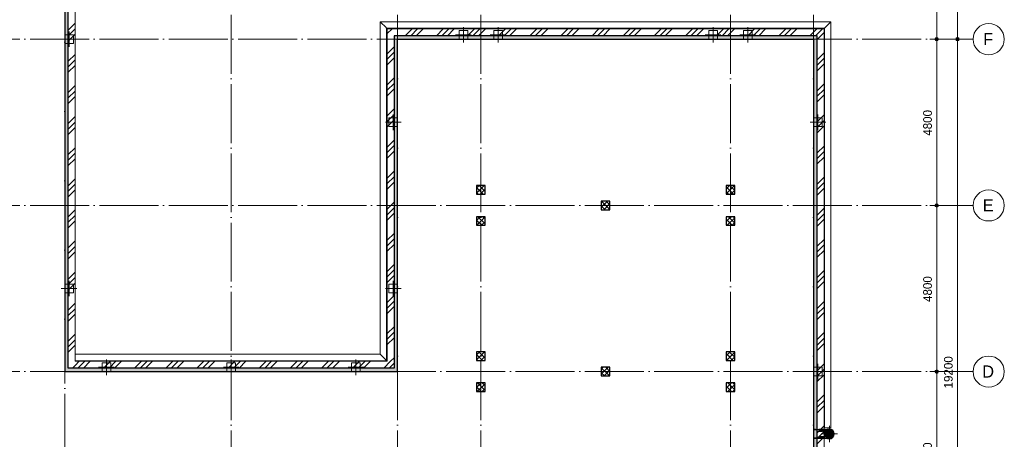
# Model space of a CAD drawing. Header units: millimetres. Extents: x -2900 to 56100, y -900 to 49332.
# Tile 7 of 8: x 27700 to 56100, y 17445 to 29564. Entities that reach past the tile are written whole.
import ezdxf

# ---------------------------------------------------------------- set-up
doc = ezdxf.new("R2010")
doc.units = ezdxf.units.MM
for name, pattern in [('WSP_hartlijn', [800, 500, -100, 100, -100]), ('WSP_hhidden', [250, 150, -100]), ('WSP_stramienlijn', [2000, 1700, -150, 0, -150])]:
    doc.linetypes.add(name, pattern=pattern)
for name, color, linetype, lineweight in [('00_algemeen - hartlijn', 7, 'Continuous', 13), ('00_algemeen - hhidden - 0_13mm', 7, 'WSP_hhidden', 13), ('00_maatvoering', 8, 'Continuous', 13), ('00_maatvoering-100', 8, 'Continuous', 13), ('07_stramien', 4, 'Continuous', 13), ('16_funderingsconstructies', 2, 'Continuous', 18), ('16_funderingsconstructies - voeten en balken -cut-', 3, 'Continuous', 25), ('17_paalfunderingen - beton -cut-', 3, 'Continuous', 25), ('17_paalfunderingen - prefab -cut-', 3, 'Continuous', 25), ('28_hoofddraagconstructies - kolommen en liggers', 1, 'Continuous', 13), ('28_hoofddraagconstructies - kolommen en liggers - staal', 1, 'Continuous', 13)]:
    doc.layers.add(name, color=color, linetype=linetype, lineweight=lineweight)
doc.layers.add('16_funderingsconstructies - voeten en balken', color=2, linetype='Continuous')
doc.styles.add('Revittext', font='txt', dxfattribs={"height": 350})
doc.styles.add('Revittext_1', font='txt', dxfattribs={"height": 250})
doc.dimstyles.new('WSP_25_-_transparant', dxfattribs={"dimscale": 304.8, "dimtxt": 252.223969, "dimasz": 1.312336, "dimexe": 0.656168, "dimexo": 0.0625, "dimgap": 0.213255, "dimtad": 1, "dimdec": 0, "dimzin": 0, "dimdsep": 46, "dimtxsty": 'Revittext_1', "dimblk1": 'DOTSMALL', "dimblk2": 'DOTSMALL', "dimsah": 1, "dimcen": 0.09, "dimdle": 0.656168, "dimazin": 0, "dimtfac": 1, "dimtdec": 4, "dimtix": 1, "dimtmove": 0, "dimatfit": 3, "dimfxl": 0.656168, "dimfxlon": 1, "dimtvp": 1, "dimtolj": 1, "dimtzin": 0, "dimarcsym": 2})
pattern_1 = [(45, (0, 0), (-449.013, 449.013), []), (45, (158.75, 0), (0, 898.0256), []), (45, (-158.75, 0), (0, 898.0256), [])]

# ---------------------------------------------------------------- blocks, each defined once
blk = doc.blocks.new('28_WSP_SF_staal - HFL v21-0 - Lequ 200x200x16 - S235-1357829-fundering - plot - 100')
at = {"layer": '00_algemeen - hhidden - 0_13mm'}
blk.add_line((-5778.5, -39.2), (5762.5, -39.2), dxfattribs=at)
blk = doc.blocks.new('28_WSP_SF_staal - HFL v21-0 - Lequ 200x200x16 - S235-1384382-fundering - plot - 100')
at = {"layer": '00_algemeen - hhidden - 0_13mm'}
blk.add_line((-4484, 39.2), (4500, 39.2), dxfattribs=at)
blk = doc.blocks.new('28_WSP_SF_staal - HFL v21-0 - Lequ 200x200x16 - S235-1217671-fundering - plot - 100')
at = {"layer": '00_algemeen - hhidden - 0_13mm'}
blk.add_line((-4784, -39.2), (4816, -39.2), dxfattribs=at)
blk = doc.blocks.new('28_WSP_SF_staal - HFL v21-0 - Lequ 200x200x16 - S235-1217631-fundering - plot - 100')
at = {"layer": '00_algemeen - hhidden - 0_13mm'}
blk.add_line((-6316, 39.2), (6316, 39.2), dxfattribs=at)
blk = doc.blocks.new('17_WSP_FD_beton - fundatiepaal v21-1 - ø273_285 _stalen buis_ met kopmoment-1364903-fundering - plot - 100')
at = {"layer": '16_funderingsconstructies'}
blk.add_hatch(color=256, dxfattribs=at).paths.add_polyline_path([(-136, 0), (-131, -38), (-115, -74), (-89, -103), (-57, -124), (-19, -135), (19, -135), (57, -124), (89, -103), (115, -74), (131, -38), (137, 0), (130, 41), (115, 74), (89, 103), (57, 124), (19, 135), (-19, 135), (-57, 124), (-89, 103), (-115, 74), (-131, 38)])
at = {"layer": '00_algemeen - hartlijn', "linetype": 'WSP_hartlijn'}
for p, q in [((-237, 0), (236, 0)), ((0, -237), (0, 236))]:
    blk.add_line(p, q, dxfattribs=at)
at = {"layer": '17_paalfunderingen - beton -cut-'}
for start, end in [(360, 180), (180, 360)]:
    blk.add_arc((0, 0), 137, start, end, dxfattribs=at)
blk = doc.blocks.new('17_WSP_FD_prefab - fundatiepaal v18-0 - 250x250-V92-fundering - plot - 100')
at = {"layer": '00_algemeen - hartlijn', "color": 135}
for p, q in [((-225, 0), (-125, 0)), ((175, 0), (225, 0))]:
    blk.add_line(p, q, dxfattribs=at)
at = {"layer": '16_funderingsconstructies', "color": 135, "lineweight": 13}
for p, q in [((125, 125), (-125, 125)), ((-125, 0), (175, 0)), ((0, -225), (0, 225)), ((125, -125), (125, 125)), ((-125, -125), (125, -125))]:
    blk.add_line(p, q, dxfattribs=at)
blk = doc.blocks.new('17_WSP_FD_prefab - fundatiepaal v18-0 - 250x250-V88-fundering - plot - 100')
at = {"layer": '00_algemeen - hartlijn', "color": 135}
blk.add_line((0, -225), (0, -125), dxfattribs=at)
at = {"layer": '16_funderingsconstructies', "color": 135, "lineweight": 13}
for p, q in [((-225, 0), (225, 0)), ((125, 125), (-125, 125)), ((-125, 125), (-125, -125)), ((0, -125), (0, 225)), ((125, -125), (125, 125))]:
    blk.add_line(p, q, dxfattribs=at)
blk = doc.blocks.new('17_WSP_FD_prefab - fundatiepaal v18-0 - 250x250-V94-fundering - plot - 100')
at = {"layer": '00_algemeen - hartlijn', "color": 135}
blk.add_line((125, 0), (225, 0), dxfattribs=at)
at = {"layer": '16_funderingsconstructies', "color": 135, "lineweight": 13}
for p, q in [((-225, 0), (125, 0)), ((125, 125), (-125, 125)), ((-125, 125), (-125, -125)), ((0, -225), (0, 225)), ((-125, -125), (125, -125))]:
    blk.add_line(p, q, dxfattribs=at)
blk = doc.blocks.new('17_WSP_FD_prefab - fundatiepaal v18-0 - 250x250-V71-fundering - plot - 100')
at = {"layer": '16_funderingsconstructies', "lineweight": 13}
h = blk.add_hatch(dxfattribs=at)
h.set_pattern_fill('FP_69', color=10, style=0, pattern_type=2)
h.set_pattern_definition([(45, (-41000, -19850), (-70.71068, 70.71068), []), (135, (-41000, -19850), (-70.71068, -70.71068), [])])
h.paths.add_polyline_path([(125, -125), (125, 125), (-125, 125), (-125, -125)])
at = {"layer": '17_paalfunderingen - prefab -cut-', "color": 8}
for p, q in [((125, 125), (-125, 125)), ((-125, 125), (-125, -125)), ((125, -125), (125, 125)), ((-125, -125), (125, -125))]:
    blk.add_line(p, q, dxfattribs=at)
blk = doc.blocks.new('17_WSP_FD_prefab - fundatiepaal v18-0 - 250x250-V72-fundering - plot - 100')
at = {"layer": '16_funderingsconstructies', "lineweight": 13}
h = blk.add_hatch(dxfattribs=at)
h.set_pattern_fill('FP_70', color=10, style=0, pattern_type=2)
h.set_pattern_definition([(45, (-41000, -18950), (-70.71068, 70.71068), []), (135, (-41000, -18950), (-70.71068, -70.71068), [])])
h.paths.add_polyline_path([(125, -125), (125, 125), (-125, 125), (-125, -125)])
at = {"layer": '17_paalfunderingen - prefab -cut-', "color": 8}
for p, q in [((125, 125), (-125, 125)), ((-125, 125), (-125, -125)), ((125, -125), (125, 125)), ((-125, -125), (125, -125))]:
    blk.add_line(p, q, dxfattribs=at)
blk = doc.blocks.new('17_WSP_FD_prefab - fundatiepaal v18-0 - 250x250-V73-fundering - plot - 100')
at = {"layer": '16_funderingsconstructies', "lineweight": 13}
h = blk.add_hatch(dxfattribs=at)
h.set_pattern_fill('FP_71', color=10, style=0, pattern_type=2)
h.set_pattern_definition([(45, (-41000, -24650), (-70.71068, 70.71068), []), (135, (-41000, -24650), (-70.71068, -70.71068), [])])
h.paths.add_polyline_path([(-125, -125), (125, -125), (125, 125), (-125, 125)])
at = {"layer": '17_paalfunderingen - prefab -cut-', "color": 8}
for p, q in [((125, 125), (-125, 125)), ((-125, 125), (-125, -125)), ((125, -125), (125, 125)), ((-125, -125), (125, -125))]:
    blk.add_line(p, q, dxfattribs=at)
blk = doc.blocks.new('17_WSP_FD_prefab - fundatiepaal v18-0 - 250x250-V74-fundering - plot - 100')
at = {"layer": '16_funderingsconstructies', "lineweight": 13}
h = blk.add_hatch(dxfattribs=at)
h.set_pattern_fill('FP_72', color=10, style=0, pattern_type=2)
h.set_pattern_definition([(45, (-41000, -23750), (-70.71068, 70.71068), []), (135, (-41000, -23750), (-70.71068, -70.71068), [])])
h.paths.add_polyline_path([(-125, -125), (125, -125), (125, 125), (-125, 125)])
at = {"layer": '17_paalfunderingen - prefab -cut-', "color": 8}
for p, q in [((125, 125), (-125, 125)), ((-125, 125), (-125, -125)), ((125, -125), (125, 125)), ((-125, -125), (125, -125))]:
    blk.add_line(p, q, dxfattribs=at)
blk = doc.blocks.new('17_WSP_FD_prefab - fundatiepaal v18-0 - 250x250-V79-fundering - plot - 100')
at = {"layer": '16_funderingsconstructies', "lineweight": 13}
h = blk.add_hatch(dxfattribs=at)
h.set_pattern_fill('FP_76', color=10, style=0, pattern_type=2)
h.set_pattern_definition([(45, (-44600, -19400), (-70.71068, 70.71068), []), (135, (-44600, -19400), (-70.71068, -70.71068), [])])
h.paths.add_polyline_path([(125, -125), (125, 125), (-125, 125), (-125, -125)])
at = {"layer": '17_paalfunderingen - prefab -cut-', "color": 8}
for p, q in [((125, 125), (-125, 125)), ((-125, 125), (-125, -125)), ((125, -125), (125, 125)), ((-125, -125), (125, -125))]:
    blk.add_line(p, q, dxfattribs=at)
blk = doc.blocks.new('17_WSP_FD_prefab - fundatiepaal v18-0 - 250x250-V80-fundering - plot - 100')
at = {"layer": '16_funderingsconstructies', "lineweight": 13}
h = blk.add_hatch(dxfattribs=at)
h.set_pattern_fill('FP_77', color=10, style=0, pattern_type=2)
h.set_pattern_definition([(45, (-48200, -19850), (-70.71068, 70.71068), []), (135, (-48200, -19850), (-70.71068, -70.71068), [])])
h.paths.add_polyline_path([(125, -125), (125, 125), (-125, 125), (-125, -125)])
at = {"layer": '17_paalfunderingen - prefab -cut-', "color": 8}
for p, q in [((125, 125), (-125, 125)), ((-125, 125), (-125, -125)), ((125, -125), (125, 125)), ((-125, -125), (125, -125))]:
    blk.add_line(p, q, dxfattribs=at)
blk = doc.blocks.new('17_WSP_FD_prefab - fundatiepaal v18-0 - 250x250-V81-fundering - plot - 100')
at = {"layer": '16_funderingsconstructies', "lineweight": 13}
h = blk.add_hatch(dxfattribs=at)
h.set_pattern_fill('FP_78', color=10, style=0, pattern_type=2)
h.set_pattern_definition([(45, (-48200, -18950), (-70.71068, 70.71068), []), (135, (-48200, -18950), (-70.71068, -70.71068), [])])
h.paths.add_polyline_path([(125, -125), (125, 125), (-125, 125), (-125, -125)])
at = {"layer": '17_paalfunderingen - prefab -cut-', "color": 8}
for p, q in [((125, 125), (-125, 125)), ((-125, 125), (-125, -125)), ((125, -125), (125, 125)), ((-125, -125), (125, -125))]:
    blk.add_line(p, q, dxfattribs=at)
blk = doc.blocks.new('17_WSP_FD_prefab - fundatiepaal v18-0 - 250x250-V82-fundering - plot - 100')
at = {"layer": '16_funderingsconstructies', "lineweight": 13}
h = blk.add_hatch(dxfattribs=at)
h.set_pattern_fill('FP_79', color=10, style=0, pattern_type=2)
h.set_pattern_definition([(45, (-44600, -24200), (-70.71068, 70.71068), []), (135, (-44600, -24200), (-70.71068, -70.71068), [])])
h.paths.add_polyline_path([(-125, -125), (125, -125), (125, 125), (-125, 125)])
at = {"layer": '17_paalfunderingen - prefab -cut-', "color": 8}
for p, q in [((125, 125), (-125, 125)), ((-125, 125), (-125, -125)), ((125, -125), (125, 125)), ((-125, -125), (125, -125))]:
    blk.add_line(p, q, dxfattribs=at)
blk = doc.blocks.new('17_WSP_FD_prefab - fundatiepaal v18-0 - 250x250-V83-fundering - plot - 100')
at = {"layer": '16_funderingsconstructies', "lineweight": 13}
h = blk.add_hatch(dxfattribs=at)
h.set_pattern_fill('FP_80', color=10, style=0, pattern_type=2)
h.set_pattern_definition([(45, (-48200, -24650), (-70.71068, 70.71068), []), (135, (-48200, -24650), (-70.71068, -70.71068), [])])
h.paths.add_polyline_path([(-125, -125), (125, -125), (125, 125), (-125, 125)])
at = {"layer": '17_paalfunderingen - prefab -cut-', "color": 8}
for p, q in [((125, 125), (-125, 125)), ((-125, 125), (-125, -125)), ((125, -125), (125, 125)), ((-125, -125), (125, -125))]:
    blk.add_line(p, q, dxfattribs=at)
blk = doc.blocks.new('17_WSP_FD_prefab - fundatiepaal v18-0 - 250x250-V84-fundering - plot - 100')
at = {"layer": '16_funderingsconstructies', "lineweight": 13}
h = blk.add_hatch(dxfattribs=at)
h.set_pattern_fill('FP_81', color=10, style=0, pattern_type=2)
h.set_pattern_definition([(45, (-48200, -23750), (-70.71068, 70.71068), []), (135, (-48200, -23750), (-70.71068, -70.71068), [])])
h.paths.add_polyline_path([(-125, -125), (125, -125), (125, 125), (-125, 125)])
at = {"layer": '17_paalfunderingen - prefab -cut-', "color": 8}
for p, q in [((125, 125), (-125, 125)), ((-125, 125), (-125, -125)), ((125, -125), (125, 125)), ((-125, -125), (125, -125))]:
    blk.add_line(p, q, dxfattribs=at)
blk = doc.blocks.new('17_WSP_FD_prefab - fundatiepaal v18-0 - 250x250-V96-fundering - plot - 100')
at = {"layer": '00_algemeen - hartlijn', "color": 135}
blk.add_line((-225, 0), (-125, 0), dxfattribs=at)
at = {"layer": '16_funderingsconstructies', "color": 135, "lineweight": 13}
for p, q in [((125, 125), (-125, 125)), ((-125, 0), (225, 0)), ((0, -225), (0, 225)), ((125, -125), (125, 125)), ((-125, -125), (125, -125))]:
    blk.add_line(p, q, dxfattribs=at)
blk = doc.blocks.new('WSP_fr - lepelconstructie - WSP_fr - lepelconstructie-V98-fundering - plot - 100')
at = {"layer": '28_hoofddraagconstructies - kolommen en liggers', "linetype": 'WSP_hhidden'}
for p, q in [((-5, 72), (-5, 89)), ((290, 135), (0, 135)), ((290, 130), (0, 130)), ((0, 130), (290, 130)), ((290, 115), (0, 115)), ((0, 115), (290, 115)), ((290, -135), (290, 135)), ((-5, -88), (-5, -71)), ((290, -115), (0, -115)), ((0, -115), (290, -115)), ((290, -130), (0, -130)), ((0, -130), (290, -130)), ((0, -135), (290, -135))]:
    blk.add_line(p, q, dxfattribs=at)
at = {"layer": '28_hoofddraagconstructies - kolommen en liggers - staal'}
for p, q in [((0, 130), (-90, 130)), ((-90, 130), (-90, 126)), ((-84, 119), (-23, 114)), ((-10, 100), (-10, -100)), ((0, -130), (0, 130)), ((-90, -126), (-90, -130)), ((-90, -130), (0, -130)), ((-23, -114), (-84, -119))]:
    blk.add_line(p, q, dxfattribs=at)
for centre, radius, start, end in [((-83, 126), 7, 180, 263.3313), ((-24, 100), 14, 0, 86.2626), ((-83, -126), 7, 96.6687, 180), ((-24, -100), 14, 273.7374, 360)]:
    blk.add_arc(centre, radius, start, end, dxfattribs=at)
blk = doc.blocks.new('28_WSP_SF_booranker - booranker-V86-fundering - plot - 100')
at = {"layer": '28_hoofddraagconstructies - kolommen en liggers', "linetype": 'WSP_hhidden'}
for points in [[(50910, 17520), (50914, 17520), (50914, 17538), (50910, 17538), (50910, 17525)], [(50910, 17502), (50914, 17502), (50914, 17520), (50910, 17520), (50910, 17504)], [(50915, 17529), (50925, 17529), (50927, 17533), (50925, 17537), (50915, 17537), (50914, 17533), (50914, 17531)], [(50920, 17511), (50925, 17511), (50927, 17520), (50925, 17529), (50915, 17529), (50914, 17520), (50915, 17511)], [(50925, 17503), (50927, 17507), (50925, 17511), (50915, 17511), (50914, 17507), (50915, 17503), (50920, 17503)], [(50927, 17520), (50926, 17529), (50925, 17528), (50926, 17524)], [(50927, 17520), (50926, 17529), (50925, 17529), (50926, 17524)]]:
    blk.add_hatch(color=256, dxfattribs=at).paths.add_polyline_path(points)
h = blk.add_hatch(color=256, dxfattribs=at)
h.paths.add_polyline_path([(50927, 17511), (50926, 17516), (50926, 17511)])
h.paths.add_polyline_path([(50915, 17511), (50914, 17515), (50914, 17511)])
h = blk.add_hatch(color=256, dxfattribs=at)
h.paths.add_polyline_path([(50926, 17511), (50927, 17511), (50926, 17516), (50926, 17511)])
h.paths.add_polyline_path([(50914, 17511), (50915, 17511), (50914, 17515), (50914, 17511)])
for p, q in [((50694, 17530), (50689, 17530)), ((50926, 17520), (50689, 17520)), ((50689, 17520), (50689, 17520)), ((50689, 17520), (50689, 17520)), ((50689, 17510), (50694, 17510)), ((50702, 17522), (50694, 17530)), ((50694, 17520), (50694, 17520)), ((50694, 17520), (50694, 17520)), ((50694, 17510), (50702, 17517)), ((50709, 17530), (50702, 17522)), ((50702, 17520), (50702, 17520)), ((50702, 17520), (50702, 17520)), ((50702, 17517), (50709, 17510)), ((50910, 17530), (50709, 17530)), ((50709, 17520), (50709, 17520)), ((50709, 17520), (50709, 17520)), ((50709, 17510), (50910, 17510)), ((50910, 17530), (50887, 17530)), ((50887, 17520), (50887, 17520)), ((50887, 17520), (50887, 17520)), ((50887, 17510), (50910, 17510)), ((50889, 17520), (50889, 17520)), ((50889, 17520), (50889, 17520)), ((50927, 17530), (50910, 17530)), ((50910, 17510), (50927, 17510)), ((50927, 17535), (50927, 17534)), ((50927, 17506), (50927, 17505))]:
    blk.add_line(p, q, dxfattribs=at)
at = {"layer": '28_hoofddraagconstructies - kolommen en liggers'}
for p, q in [((50914, 17538), (50910, 17538)), ((50927, 17530), (50910, 17530)), ((50910, 17510), (50927, 17510)), ((50910, 17501), (50914, 17501)), ((50914, 17538), (50914, 17520)), ((50915, 17537), (50914, 17535)), ((50914, 17520), (50914, 17502)), ((50914, 17505), (50915, 17503)), ((50925, 17537), (50915, 17537)), ((50925, 17529), (50915, 17529)), ((50915, 17511), (50925, 17511)), ((50925, 17503), (50915, 17503)), ((50927, 17535), (50925, 17537)), ((50925, 17503), (50927, 17505)), ((50927, 17534), (50927, 17533)), ((50927, 17533), (50927, 17520)), ((50927, 17520), (50927, 17507)), ((50927, 17507), (50927, 17506))]:
    blk.add_line(p, q, dxfattribs=at)
for points, knots in [([(50915, 17537), (50915, 17536), (50914, 17535), (50914, 17534), (50914, 17533)], [0.1093781, 0.1093781, 0.1093781, 0.1093781, 0.5, 0.9790387, 0.9790387, 0.9790387, 0.9790387]), ([(50914, 17533), (50914, 17532), (50914, 17531), (50915, 17529), (50915, 17529)], [0.0545168, 0.0545168, 0.0545168, 0.0545168, 0.5, 1, 1, 1, 1]), ([(50915, 17529), (50915, 17527), (50914, 17525), (50914, 17522), (50914, 17521)], [0, 0, 0, 0, 0.5, 0.9309481, 0.9309481, 0.9309481, 0.9309481]), ([(50914, 17519), (50914, 17518), (50914, 17515), (50915, 17513), (50915, 17511)], [0.0690519, 0.0690519, 0.0690519, 0.0690519, 0.5, 1, 1, 1, 1]), ([(50915, 17511), (50915, 17511), (50914, 17509), (50914, 17508), (50914, 17507)], [0, 0, 0, 0, 0.5, 0.9454832, 0.9454832, 0.9454832, 0.9454832]), ([(50914, 17507), (50914, 17506), (50914, 17505), (50915, 17504), (50915, 17503)], [0.0208179, 0.0208179, 0.0208179, 0.0208179, 0.5, 0.8890043, 0.8890043, 0.8890043, 0.8890043]), ([(50927, 17533), (50926, 17534), (50926, 17535), (50926, 17536), (50925, 17537)], [0, 0, 0, 0, 0.5, 0.8890043, 0.8890043, 0.8890043, 0.8890043]), ([(50925, 17503), (50926, 17504), (50926, 17505), (50926, 17506), (50927, 17507)], [0.1109957, 0.1109957, 0.1109957, 0.1109957, 0.5, 1, 1, 1, 1])]:
    blk.add_open_spline(points, degree=3, knots=knots, dxfattribs=at)
for points in [[(50925, 17529), (50926, 17529), (50926, 17531), (50926, 17532), (50927, 17533)], [(50927, 17520), (50926, 17521), (50926, 17524), (50926, 17527), (50925, 17529)], [(50925, 17511), (50926, 17513), (50926, 17516), (50926, 17519), (50927, 17520)], [(50927, 17507), (50926, 17508), (50926, 17509), (50926, 17511), (50925, 17511)]]:
    blk.add_open_spline(points, degree=3, dxfattribs=at)
blk = doc.blocks.new('28_WSP_SF_booranker - booranker-V87-fundering - plot - 100')
at = {"layer": '28_hoofddraagconstructies - kolommen en liggers', "linetype": 'WSP_hhidden'}
for points in [[(50914, 17680), (50914, 17698), (50910, 17698), (50910, 17680)], [(50914, 17662), (50914, 17680), (50910, 17680), (50910, 17662)], [(50925, 17689), (50927, 17693), (50925, 17697), (50915, 17697), (50914, 17693), (50915, 17689)], [(50925, 17671), (50927, 17680), (50925, 17689), (50915, 17689), (50914, 17680), (50915, 17671)], [(50925, 17663), (50927, 17667), (50925, 17671), (50915, 17671), (50914, 17667), (50915, 17663)], [(50927, 17680), (50926, 17689), (50925, 17688), (50926, 17684)], [(50927, 17680), (50926, 17689), (50925, 17689), (50926, 17684)]]:
    blk.add_hatch(color=256, dxfattribs=at).paths.add_polyline_path(points)
h = blk.add_hatch(color=256, dxfattribs=at)
h.paths.add_polyline_path([(50925, 17671), (50927, 17671), (50926, 17676)])
h.paths.add_polyline_path([(50914, 17671), (50915, 17671), (50914, 17675), (50914, 17672)])
h = blk.add_hatch(color=256, dxfattribs=at)
h.paths.add_polyline_path([(50925, 17671), (50927, 17671), (50926, 17676)])
h.paths.add_polyline_path([(50914, 17671), (50915, 17671), (50914, 17675), (50914, 17672)])
for p, q in [((50694, 17690), (50689, 17690)), ((50926, 17680), (50689, 17680)), ((50689, 17680), (50689, 17680)), ((50689, 17680), (50689, 17680)), ((50689, 17670), (50694, 17670)), ((50702, 17682), (50694, 17690)), ((50694, 17680), (50694, 17680)), ((50694, 17680), (50694, 17680)), ((50694, 17670), (50702, 17677)), ((50709, 17690), (50702, 17682)), ((50702, 17680), (50702, 17680)), ((50702, 17680), (50702, 17680)), ((50702, 17677), (50709, 17670)), ((50910, 17690), (50709, 17690)), ((50709, 17680), (50709, 17680)), ((50709, 17680), (50709, 17680)), ((50709, 17670), (50910, 17670)), ((50910, 17690), (50887, 17690)), ((50887, 17680), (50887, 17680)), ((50887, 17680), (50887, 17680)), ((50887, 17670), (50910, 17670)), ((50889, 17680), (50889, 17680)), ((50889, 17680), (50889, 17680)), ((50927, 17690), (50910, 17690)), ((50910, 17670), (50927, 17670)), ((50927, 17695), (50927, 17694)), ((50927, 17666), (50927, 17665))]:
    blk.add_line(p, q, dxfattribs=at)
at = {"layer": '28_hoofddraagconstructies - kolommen en liggers'}
for p, q in [((50914, 17698), (50910, 17698)), ((50927, 17690), (50910, 17690)), ((50910, 17670), (50927, 17670)), ((50910, 17661), (50914, 17661)), ((50914, 17698), (50914, 17680)), ((50915, 17697), (50914, 17695)), ((50914, 17680), (50914, 17662)), ((50914, 17665), (50915, 17663)), ((50925, 17697), (50915, 17697)), ((50925, 17689), (50915, 17689)), ((50915, 17671), (50925, 17671)), ((50925, 17663), (50915, 17663)), ((50927, 17695), (50925, 17697)), ((50925, 17663), (50927, 17665)), ((50927, 17694), (50927, 17693)), ((50927, 17693), (50927, 17680)), ((50927, 17680), (50927, 17667)), ((50927, 17667), (50927, 17666))]:
    blk.add_line(p, q, dxfattribs=at)
for points, knots in [([(50915, 17697), (50915, 17696), (50914, 17695), (50914, 17694), (50914, 17693)], [0.1093781, 0.1093781, 0.1093781, 0.1093781, 0.5, 0.9790387, 0.9790387, 0.9790387, 0.9790387]), ([(50914, 17693), (50914, 17692), (50914, 17691), (50915, 17689), (50915, 17689)], [0.0545168, 0.0545168, 0.0545168, 0.0545168, 0.5, 1, 1, 1, 1]), ([(50915, 17689), (50915, 17687), (50914, 17685), (50914, 17682), (50914, 17681)], [0, 0, 0, 0, 0.5, 0.9309481, 0.9309481, 0.9309481, 0.9309481]), ([(50914, 17679), (50914, 17678), (50914, 17675), (50915, 17673), (50915, 17671)], [0.0690519, 0.0690519, 0.0690519, 0.0690519, 0.5, 1, 1, 1, 1]), ([(50915, 17671), (50915, 17671), (50914, 17669), (50914, 17668), (50914, 17667)], [0, 0, 0, 0, 0.5, 0.9454832, 0.9454832, 0.9454832, 0.9454832]), ([(50914, 17667), (50914, 17666), (50914, 17665), (50915, 17664), (50915, 17663)], [0.0208179, 0.0208179, 0.0208179, 0.0208179, 0.5, 0.8890043, 0.8890043, 0.8890043, 0.8890043]), ([(50927, 17693), (50926, 17694), (50926, 17695), (50926, 17696), (50925, 17697)], [0, 0, 0, 0, 0.5, 0.8890043, 0.8890043, 0.8890043, 0.8890043]), ([(50925, 17663), (50926, 17664), (50926, 17665), (50926, 17666), (50927, 17667)], [0.1109957, 0.1109957, 0.1109957, 0.1109957, 0.5, 1, 1, 1, 1])]:
    blk.add_open_spline(points, degree=3, knots=knots, dxfattribs=at)
for points in [[(50925, 17689), (50926, 17689), (50926, 17691), (50926, 17692), (50927, 17693)], [(50927, 17680), (50926, 17681), (50926, 17684), (50926, 17687), (50925, 17689)], [(50925, 17671), (50926, 17673), (50926, 17676), (50926, 17679), (50927, 17680)], [(50927, 17667), (50926, 17668), (50926, 17669), (50926, 17671), (50925, 17671)]]:
    blk.add_open_spline(points, degree=3, dxfattribs=at)
blk = doc.blocks.new('Grid - Stramienbol 9_0mm-3500-fundering - plot - 100')
at = {"layer": '07_stramien'}
blk.add_circle((0, 0), 4.5, dxfattribs=at)
blk = doc.blocks.new('DIMBLOCK44-fundering - plot - 100')
at = {"layer": '00_maatvoering-100'}
h = blk.add_hatch(color=256, dxfattribs=at)
edge = h.paths.add_edge_path()
edge.add_arc((54149, 33800), 50, 0, 360)
h = blk.add_hatch(color=256, dxfattribs=at)
edge = h.paths.add_edge_path()
edge.add_arc((54149, 29000), 50, 0, 360)
for p, q in [((54349, 33800), (53949, 33800)), ((54149, 33800), (54149, 29000)), ((54149, 33800), (54349, 33800)), ((54349, 29000), (53949, 29000)), ((54149, 29000), (54349, 29000))]:
    blk.add_line(p, q, dxfattribs=at)
for centre in [(54149, 33800), (54149, 29000)]:
    blk.add_circle(centre, 50, dxfattribs=at)
at = {"layer": '00_maatvoering-100', "color": 0, "insert": (53760, 31012), "char_height": 250, "width": 931.29, "attachment_point": 1, "rotation": 90, "line_spacing_factor": 0.931288, "style": 'Revittext_1'}
blk.add_mtext('4800', dxfattribs=at)
blk = doc.blocks.new('_DotSmall')
at = {"color": 0, "linetype": 'ByBlock', "const_width": 0.5}
blk.add_lwpolyline([(-0.0625, 0, 1), (0.0625, 0, 1)], format="xyb", close=True, dxfattribs=at)
blk = doc.blocks.new('DIMBLOCK45-fundering - plot - 100')
at = {"layer": '00_maatvoering-100'}
h = blk.add_hatch(color=256, dxfattribs=at)
edge = h.paths.add_edge_path()
edge.add_arc((54149, 29000), 50, 0, 360)
h = blk.add_hatch(color=256, dxfattribs=at)
edge = h.paths.add_edge_path()
edge.add_arc((54149, 24200), 50, 0, 360)
for p, q in [((54349, 29000), (53949, 29000)), ((54149, 29000), (54149, 24200)), ((54149, 29000), (54349, 29000)), ((54349, 24200), (53949, 24200)), ((54149, 24200), (54349, 24200))]:
    blk.add_line(p, q, dxfattribs=at)
for centre in [(54149, 29000), (54149, 24200)]:
    blk.add_circle(centre, 50, dxfattribs=at)
at = {"layer": '00_maatvoering-100', "color": 0, "insert": (53760, 26212), "char_height": 250, "width": 931.29, "attachment_point": 1, "rotation": 90, "line_spacing_factor": 0.931288, "style": 'Revittext_1'}
blk.add_mtext('4800', dxfattribs=at)
blk = doc.blocks.new('DIMBLOCK46-fundering - plot - 100')
at = {"layer": '00_maatvoering-100'}
h = blk.add_hatch(color=256, dxfattribs=at)
edge = h.paths.add_edge_path()
edge.add_arc((54149, 24200), 50, 0, 360)
h = blk.add_hatch(color=256, dxfattribs=at)
edge = h.paths.add_edge_path()
edge.add_arc((54149, 19400), 50, 0, 360)
for p, q in [((54349, 24200), (53949, 24200)), ((54149, 24200), (54149, 19400)), ((54149, 24200), (54349, 24200)), ((54349, 19400), (53949, 19400)), ((54149, 19400), (54349, 19400))]:
    blk.add_line(p, q, dxfattribs=at)
for centre in [(54149, 24200), (54149, 19400)]:
    blk.add_circle(centre, 50, dxfattribs=at)
at = {"layer": '00_maatvoering-100', "color": 0, "insert": (53760, 21412), "char_height": 250, "width": 931.29, "attachment_point": 1, "rotation": 90, "line_spacing_factor": 0.931288, "style": 'Revittext_1'}
blk.add_mtext('4800', dxfattribs=at)
blk = doc.blocks.new('DIMBLOCK47-fundering - plot - 100')
at = {"layer": '00_maatvoering-100'}
h = blk.add_hatch(color=256, dxfattribs=at)
edge = h.paths.add_edge_path()
edge.add_arc((54149, 19400), 50, 0, 360)
h = blk.add_hatch(color=256, dxfattribs=at)
edge = h.paths.add_edge_path()
edge.add_arc((54149, 14600), 50, 0, 360)
for p, q in [((54349, 19400), (53949, 19400)), ((54149, 19400), (54149, 14600)), ((54149, 19400), (54349, 19400)), ((54349, 14600), (53949, 14600)), ((54149, 14600), (54349, 14600))]:
    blk.add_line(p, q, dxfattribs=at)
for centre in [(54149, 19400), (54149, 14600)]:
    blk.add_circle(centre, 50, dxfattribs=at)
at = {"layer": '00_maatvoering-100', "color": 0, "insert": (53760, 16612), "char_height": 250, "width": 931.29, "attachment_point": 1, "rotation": 90, "line_spacing_factor": 0.931288, "style": 'Revittext_1'}
blk.add_mtext('4800', dxfattribs=at)
blk = doc.blocks.new('DIMBLOCK50-fundering - plot - 100')
at = {"layer": '00_maatvoering-100'}
h = blk.add_hatch(color=256, dxfattribs=at)
edge = h.paths.add_edge_path()
edge.add_arc((54749, 38600), 50, 0, 360)
h = blk.add_hatch(color=256, dxfattribs=at)
edge = h.paths.add_edge_path()
edge.add_arc((54749, 29000), 50, 0, 360)
for p, q in [((54749, 38800), (54749, 29000)), ((54949, 38600), (54549, 38600)), ((54749, 38600), (54949, 38600)), ((54949, 29000), (54549, 29000)), ((54749, 29000), (54949, 29000))]:
    blk.add_line(p, q, dxfattribs=at)
for centre in [(54749, 38600), (54749, 29000)]:
    blk.add_circle(centre, 50, dxfattribs=at)
at = {"layer": '00_maatvoering-100', "color": 0, "insert": (54360, 33412), "char_height": 250, "width": 931.29, "attachment_point": 1, "rotation": 90, "line_spacing_factor": 0.931288, "style": 'Revittext_1'}
blk.add_mtext('9600', dxfattribs=at)
blk = doc.blocks.new('DIMBLOCK51-fundering - plot - 100')
at = {"layer": '00_maatvoering-100'}
h = blk.add_hatch(color=256, dxfattribs=at)
edge = h.paths.add_edge_path()
edge.add_arc((54749, 29000), 50, 0, 360)
h = blk.add_hatch(color=256, dxfattribs=at)
edge = h.paths.add_edge_path()
edge.add_arc((54749, 9800), 50, 0, 360)
for p, q in [((54949, 29000), (54549, 29000)), ((54749, 29000), (54749, 9800)), ((54749, 29000), (54949, 29000)), ((54949, 9800), (54549, 9800)), ((54749, 9800), (54949, 9800))]:
    blk.add_line(p, q, dxfattribs=at)
for centre in [(54749, 29000), (54749, 9800)]:
    blk.add_circle(centre, 50, dxfattribs=at)
at = {"layer": '00_maatvoering-100', "color": 0, "insert": (54360, 18915), "char_height": 250, "width": 1164.11, "attachment_point": 1, "rotation": 90, "line_spacing_factor": 0.931288, "style": 'Revittext_1'}
blk.add_mtext('19200', dxfattribs=at)

msp = doc.modelspace()

# ---------------------------------------------------------------- hatches: boundary and pattern name
at = {"layer": '16_funderingsconstructies - voeten en balken'}
for points in [[(29100, 19400), (29100, 38600), (29000, 38600), (29000, 19400)], [(38600, 19500), (38600, 29100), (38500, 29100), (38500, 19500), (38574.5, 19500)], [(50600, 29000), (50700, 29000), (50700, 29100), (38600, 29100), (38600, 29000), (45079.1, 29000)], [(50700, 9700), (50700, 29000), (50600, 29000), (50600, 9700)], [(38600, 19400), (38600, 19500), (29100, 19500), (29100, 19400), (38574.5, 19400)]]:
    msp.add_hatch(color=10, dxfattribs=at).paths.add_polyline_path(points)
at = {"layer": '16_funderingsconstructies - voeten en balken', "lineweight": 13}
h = msp.add_hatch(dxfattribs=at)
h.set_pattern_fill('FP_1', color=10, style=0, pattern_type=2)
h.set_pattern_definition(pattern_1)
h.paths.add_polyline_path([(29300, 19500), (29300, 38600), (29100, 38600), (29100, 19500)])
h = msp.add_hatch(dxfattribs=at)
h.set_pattern_fill('FP_1', color=10, style=0, pattern_type=2)
h.set_pattern_definition(pattern_1)
h.paths.add_polyline_path([(38500, 19700), (38500, 29100), (38600, 29100), (38600, 29300), (38300, 29300), (38300, 19700)])
h = msp.add_hatch(dxfattribs=at)
h.set_pattern_fill('FP_1', color=10, style=0, pattern_type=2)
h.set_pattern_definition(pattern_1)
h.paths.add_polyline_path([(50861, 29000), (50900, 29000), (50900, 29300), (38600, 29300), (38601.1, 29100), (50700, 29100), (50700, 29000)])
h = msp.add_hatch(dxfattribs=at)
h.set_pattern_fill('FP_1', color=10, style=0, pattern_type=2)
h.set_pattern_definition(pattern_1)
h.paths.add_polyline_path([(50700, 9500), (50900, 9500), (50900, 29000), (50700, 29000), (50700, 9700), (50600, 9700), (50600, 9500)])
h = msp.add_hatch(dxfattribs=at)
h.set_pattern_fill('FP_1', color=10, style=0, pattern_type=2)
h.set_pattern_definition(pattern_1)
h.paths.add_polyline_path([(36406.3, 19500), (38500, 19500), (38500, 19700), (29300, 19700), (29300, 19500), (33515.4, 19500)])

# ---------------------------------------------------------------- linework, layer by layer
at = {"layer": '07_stramien', "linetype": 'WSP_stramienlijn'}
for p, q in [((29000, 13061.2), (29000, 48432.3)), ((33800, 0), (33800, 48432.3)), ((38600, 0), (38600, 48432.3)), ((41000, 0), (41000, 48432.3)), ((48200, 0), (48200, 48432.3)), ((50600, 0), (50600, 48432.3)), ((-2000, 29000), (55200, 29000)), ((-2000, 24200), (55200, 24200)), ((-2000, 19400), (55200, 19400))]:
    msp.add_line(p, q, dxfattribs=at)
at = {"layer": '16_funderingsconstructies - voeten en balken', "color": 55, "lineweight": 18}
for p, q in [((29300, 38600), (29300, 19700)), ((38600, 29300), (38300, 29300)), ((38300, 19700), (38300, 29300)), ((38600, 29300), (50900, 29300)), ((50900, 29000), (50900, 29300)), ((50900, 29000), (50900, 9500)), ((29300, 19700), (38300, 19700))]:
    msp.add_line(p, q, dxfattribs=at)
at = {"layer": '16_funderingsconstructies - voeten en balken -cut-', "color": 8}
for p, q in [((29000, 38600), (29000, 19400)), ((29100, 19500), (29100, 38600)), ((38600, 29100), (38500, 29100)), ((38500, 29100), (38500, 19500)), ((50700, 29100), (38600, 29100)), ((38600, 19500), (38600, 29000)), ((38600, 29000), (50600, 29000)), ((50600, 29000), (50600, 9800)), ((50700, 29000), (50700, 29100)), ((50700, 9700), (50700, 29000)), ((29000, 19400), (29100, 19400)), ((38500, 19500), (29100, 19500)), ((29100, 19400), (38600, 19400)), ((38600, 19400), (38600, 19500))]:
    msp.add_line(p, q, dxfattribs=at)
at = {"layer": '28_hoofddraagconstructies - kolommen en liggers - staal'}
for p, q in [((38100, 29500), (38100, 19900)), ((51100, 29500), (38100, 29500)), ((38266, 29334), (38109, 29491)), ((38109, 29491), (38266, 29334)), ((38284, 29316), (38284, 19716)), ((50916, 29316), (38284, 29316)), ((38300, 29300), (38293, 29307)), ((38293, 29307), (38300, 29300)), ((38300, 19700), (38300, 29300)), ((38300, 29300), (50900, 29300)), ((50907, 29307), (50900, 29300)), ((50900, 29300), (50907, 29307)), ((50900, 29300), (50900, 17775)), ((50916, 17775), (50916, 29316)), ((51091, 29491), (50934, 29334)), ((50934, 29334), (51091, 29491)), ((51100, 17775), (51100, 29500)), ((38100, 19900), (29300, 19900)), ((38266, 19734), (38109, 19891)), ((38109, 19891), (38266, 19734)), ((38284, 19716), (29300, 19716)), ((29300, 19700), (29300, 19707)), ((29300, 19700), (38300, 19700)), ((38300, 19700), (38293, 19707)), ((38293, 19707), (38300, 19700)), ((50907, 17775), (50900, 17775)), ((50916, 17775), (50907, 17775)), ((50934, 17775), (50916, 17775)), ((51091, 17775), (50934, 17775)), ((51100, 17775), (51091, 17775))]:
    msp.add_line(p, q, dxfattribs=at)
at = {"layer": '28_hoofddraagconstructies - kolommen en liggers - staal', "flags": 128}
for points in [[(38109, 29491), (38102.6, 29497.4), (38100, 29500)], [(38100, 29500), (38102.6, 29497.4), (38109, 29491)], [(38284, 29316), (38281.6, 29318.4), (38275, 29325), (38266, 29334)], [(38266, 29334), (38275, 29325), (38281.6, 29318.4), (38284, 29316)], [(38293, 29307), (38286.6, 29313.4), (38284, 29316)], [(38284, 29316), (38286.6, 29313.4), (38293, 29307)], [(50916, 29316), (50913.4, 29313.4), (50907, 29307)], [(50907, 29307), (50913.4, 29313.4), (50916, 29316)], [(50934, 29334), (50925, 29325), (50918.4, 29318.4), (50916, 29316)], [(50916, 29316), (50918.4, 29318.4), (50925, 29325), (50934, 29334)], [(51100, 29500), (51097.4, 29497.4), (51091, 29491)], [(51091, 29491), (51097.4, 29497.4), (51100, 29500)], [(38109, 19891), (38102.6, 19897.4), (38100, 19900)], [(38100, 19900), (38102.6, 19897.4), (38109, 19891)], [(38284, 19716), (38281.6, 19718.4), (38275, 19725), (38266, 19734)], [(38266, 19734), (38275, 19725), (38281.6, 19718.4), (38284, 19716)], [(38293, 19707), (38286.6, 19713.4), (38284, 19716)], [(38284, 19716), (38286.6, 19713.4), (38293, 19707)]]:
    msp.add_lwpolyline(points, dxfattribs=at)

# ---------------------------------------------------------------- block references
at = {"layer": '00_algemeen - hhidden - 0_13mm'}
for name, p, rotation in [('28_WSP_SF_staal - HFL v21-0 - Lequ 200x200x16 - S235-1217671-fundering - plot - 100', (38244.8, 24500), 89.99999999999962), ('28_WSP_SF_staal - HFL v21-0 - Lequ 200x200x16 - S235-1217631-fundering - plot - 100', (44600, 29355.2), 180), ('28_WSP_SF_staal - HFL v21-0 - Lequ 200x200x16 - S235-1357829-fundering - plot - 100', (50955.2, 23537.5), 270.0000000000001), ('28_WSP_SF_staal - HFL v21-0 - Lequ 200x200x16 - S235-1384382-fundering - plot - 100', (33800, 19755.2), 180)]:
    msp.add_blockref(name, p, dxfattribs=dict(at, rotation=rotation))
at = {"layer": '07_stramien', "xscale": 99.99999999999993, "yscale": 99.99999999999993, "zscale": 99.99999999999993, "rotation": 269.9999999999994}
for p in [(55650, 29000), (55650, 24200), (55650, 19400)]:
    msp.add_blockref('Grid - Stramienbol 9_0mm-3500-fundering - plot - 100', p, dxfattribs=at)
at = {"layer": '16_funderingsconstructies', "color": 135, "lineweight": 13}
for name, p in [('17_WSP_FD_prefab - fundatiepaal v18-0 - 250x250-V88-fundering - plot - 100', (40500, 29125)), ('17_WSP_FD_prefab - fundatiepaal v18-0 - 250x250-V88-fundering - plot - 100', (41500, 29125)), ('17_WSP_FD_prefab - fundatiepaal v18-0 - 250x250-V88-fundering - plot - 100', (47700, 29125)), ('17_WSP_FD_prefab - fundatiepaal v18-0 - 250x250-V88-fundering - plot - 100', (48700, 29125)), ('17_WSP_FD_prefab - fundatiepaal v18-0 - 250x250-V92-fundering - plot - 100', (29125, 29000)), ('17_WSP_FD_prefab - fundatiepaal v18-0 - 250x250-V94-fundering - plot - 100', (38475, 26600)), ('17_WSP_FD_prefab - fundatiepaal v18-0 - 250x250-V96-fundering - plot - 100', (50725, 26600)), ('17_WSP_FD_prefab - fundatiepaal v18-0 - 250x250-V73-fundering - plot - 100', (41000, 24650)), ('17_WSP_FD_prefab - fundatiepaal v18-0 - 250x250-V83-fundering - plot - 100', (48200, 24650)), ('17_WSP_FD_prefab - fundatiepaal v18-0 - 250x250-V82-fundering - plot - 100', (44600, 24200)), ('17_WSP_FD_prefab - fundatiepaal v18-0 - 250x250-V74-fundering - plot - 100', (41000, 23750)), ('17_WSP_FD_prefab - fundatiepaal v18-0 - 250x250-V84-fundering - plot - 100', (48200, 23750)), ('17_WSP_FD_prefab - fundatiepaal v18-0 - 250x250-V92-fundering - plot - 100', (29125, 21800)), ('17_WSP_FD_prefab - fundatiepaal v18-0 - 250x250-V94-fundering - plot - 100', (38475, 21800)), ('17_WSP_FD_prefab - fundatiepaal v18-0 - 250x250-V71-fundering - plot - 100', (41000, 19850)), ('17_WSP_FD_prefab - fundatiepaal v18-0 - 250x250-V80-fundering - plot - 100', (48200, 19850)), ('17_WSP_FD_prefab - fundatiepaal v18-0 - 250x250-V88-fundering - plot - 100', (30200, 19525)), ('17_WSP_FD_prefab - fundatiepaal v18-0 - 250x250-V88-fundering - plot - 100', (33800, 19525)), ('17_WSP_FD_prefab - fundatiepaal v18-0 - 250x250-V88-fundering - plot - 100', (37400, 19525)), ('17_WSP_FD_prefab - fundatiepaal v18-0 - 250x250-V96-fundering - plot - 100', (50725, 19400)), ('17_WSP_FD_prefab - fundatiepaal v18-0 - 250x250-V79-fundering - plot - 100', (44600, 19400)), ('17_WSP_FD_prefab - fundatiepaal v18-0 - 250x250-V72-fundering - plot - 100', (41000, 18950)), ('17_WSP_FD_prefab - fundatiepaal v18-0 - 250x250-V81-fundering - plot - 100', (48200, 18950))]:
    msp.add_blockref(name, p, dxfattribs=at)
at = {"layer": '16_funderingsconstructies', "rotation": 89.9999999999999}
msp.add_blockref('17_WSP_FD_beton - fundatiepaal v21-1 - ø273_285 _stalen buis_ met kopmoment-1364903-fundering - plot - 100', (51055, 17600), dxfattribs=at)
at = {"layer": '28_hoofddraagconstructies - kolommen en liggers', "linetype": 'WSP_hhidden', "rotation": 180}
msp.add_blockref('WSP_fr - lepelconstructie - WSP_fr - lepelconstructie-V98-fundering - plot - 100', (50900, 17600), dxfattribs=at)
at = {"layer": '28_hoofddraagconstructies - kolommen en liggers', "linetype": 'WSP_hhidden'}
for name in ['28_WSP_SF_booranker - booranker-V87-fundering - plot - 100', '28_WSP_SF_booranker - booranker-V86-fundering - plot - 100']:
    msp.add_blockref(name, (0, 0), dxfattribs=at)

# ---------------------------------------------------------------- texts
at = {"layer": '07_stramien', "char_height": 350, "attachment_point": 1, "style": 'Revittext'}
for s, insert, width in [('F', (55491.9, 29178.3), 368.776), ('E', (55478.9, 24378.3), 400.844), ('D', (55465.4, 19578.3), 432.911)]:
    msp.add_mtext(s, dxfattribs=dict(at, insert=insert, width=width))

# ---------------------------------------------------------------- dimensions: what is measured, and where the dimension line sits
at = {"layer": '00_maatvoering'}
for base, p1, p2, override, picture, middle in [((54748.7, 29000), (54948.7, 38600), (54948.7, 29000), {"dimpost": '<>', "dimfxl": 9600}, 'DIMBLOCK50-fundering - plot - 100', (54556, 33800)), ((54148.7, 29000), (54348.7, 33800), (54348.7, 29000), {"dimpost": '<>', "dimfxl": 4800}, 'DIMBLOCK44-fundering - plot - 100', (53956, 31400)), ((54148.7, 24200), (54348.7, 29000), (54348.7, 24200), {"dimpost": '<>', "dimfxl": 4800}, 'DIMBLOCK45-fundering - plot - 100', (53956, 26600)), ((54748.7, 9800), (54948.7, 29000), (54948.7, 9800), {"dimpost": '<>', "dimfxl": 19200}, 'DIMBLOCK51-fundering - plot - 100', (54556, 19400)), ((54148.7, 19400), (54348.7, 24200), (54348.7, 19400), {"dimpost": '<>', "dimfxl": 4800}, 'DIMBLOCK46-fundering - plot - 100', (53956, 21800)), ((54148.7, 14600), (54348.7, 19400), (54348.7, 14600), {"dimpost": '<>', "dimfxl": 4800}, 'DIMBLOCK47-fundering - plot - 100', (53956, 17000))]:
    dim = msp.add_linear_dim(base=base, p1=p1, p2=p2, angle=90, dimstyle='WSP_25_-_transparant', override=override, dxfattribs=at)
    dim.commit()
    dim.dimension.update_dxf_attribs({"geometry": picture, "text_midpoint": middle})

doc.saveas('drawing.dxf')
